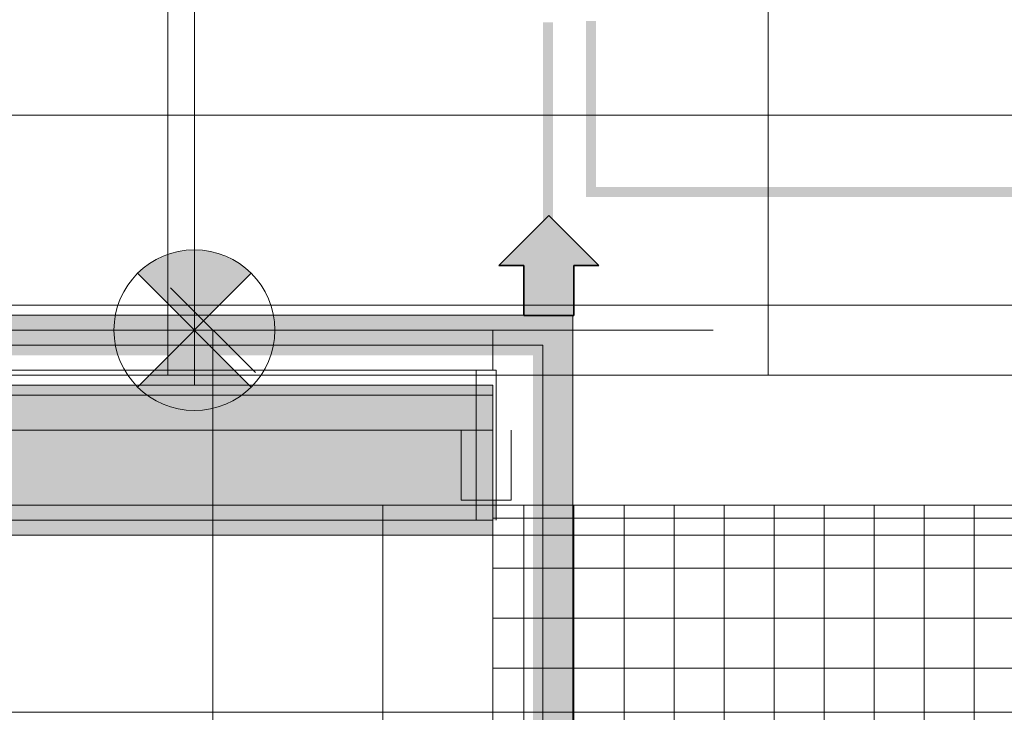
# Model space of a CAD drawing. Extents: x -420 to 300, y 62 to 1112.
# Tile 156 of 256: x -71 to -51, y 373 to 386. Entities that reach past the tile are written whole.
import ezdxf
from ezdxf.lldxf.tags import DXFTag

# ---------------------------------------------------------------- set-up
doc = ezdxf.new("R2010")
doc.units = 0
doc.layers.get('0').update_dxf_attribs({"lineweight": 13})
for name, color, linetype, lineweight, true_color in [('00_ E_ST_Handlaufleuchte', 7, 'Continuous', 13, 0xb2b200), ('00_E_ST_Handlaufleuchte_Bem', 7, 'Continuous', 5, 0x7d7d00), ('00_E_ST_Handlaufleuchte_Kabel', 3, 'Continuous', 18, 0x00ff00), ('00_E_ST_Handlaufleuchte_Übergabepunkte unter Terrassenplatte', 3, 'Continuous', 35, 0x00ff00), ('00_E_ST_Handlaufleuchte–Handlauf-Position', 7, 'Continuous', 5, 0x0000b2), ('30 -33 Aussenwände- 7 Fassade_ Elemente', 7, 'Continuous', 9, 0x00aacc), ('30 -34 Innenwände- 6 Elemente', 7, 'Continuous', 9, 0xff6633), ('30 -36 Dächer- 3 Dachbeläge', 7, 'Continuous', 15, 0x9999ff), ('30 -36 Dächer- 4 Dachbekleidungen', 7, 'Continuous', 9, 0xccccff), ('60- 61 allgemeine Ausstattung- 4 Terrassen', 9, 'Continuous', 9, 0x808080)]:
    doc.layers.add(name, color=color, linetype=linetype, lineweight=lineweight, true_color=true_color)
doc.layers.add('70 -71 Achsen- 1 Gebäudeachsen', color=7, linetype='STRICHPUNKT2-A06CPUWML0', lineweight=18)
tags = doc.linetypes.add('STRICHPUNKT2-A06CPUWML0', pattern=[12.7, 6.35, -3.175, 0, -3.175]).pattern_tags.tags
tags[10:11] = [DXFTag(74, 4), DXFTag(75, 0), DXFTag(340, '0'), DXFTag(46, 0.0), DXFTag(50, 0.0), DXFTag(44, 0.0), DXFTag(45, 0.0)]
tags[8:9] = [DXFTag(74, 4), DXFTag(75, 0), DXFTag(340, '0'), DXFTag(46, 0.0), DXFTag(50, 0.0), DXFTag(44, 0.0), DXFTag(45, 0.0)]
tags[6:7] = [DXFTag(74, 4), DXFTag(75, 0), DXFTag(340, '0'), DXFTag(46, 0.0), DXFTag(50, 0.0), DXFTag(44, 0.0), DXFTag(45, 0.0)]
tags[4:5] = [DXFTag(74, 4), DXFTag(75, 0), DXFTag(340, '0'), DXFTag(46, 0.0), DXFTag(50, 0.0), DXFTag(44, 0.0), DXFTag(45, 0.0)]

# ---------------------------------------------------------------- blocks, each defined once
blk = doc.blocks.new('Referenz-A06CPUWNL0', base_point=(-395.238, 76.953))
at = {"layer": '30 -33 Aussenwände- 7 Fassade_ Elemente', "color": 0, "linetype": 'Continuous', "ltscale": 0.13}
for p, q in [((-6.098, 376.653), (-310.098, 376.653)), ((-6.098, 376.653), (-148.898, 376.653)), ((-6.698, 376.053), (-148.898, 376.053)), ((-148.898, 372.513), (-10.238, 372.513)), ((-148.898, 372.513), (-10.238, 372.513))]:
    blk.add_line(p, q, dxfattribs=at)
at = {"layer": '30 -34 Innenwände- 6 Elemente', "color": 0, "linetype": 'Continuous', "ltscale": 0.13}
for p, q in [((-59.898, 380.453), (-306.298, 380.453)), ((-59.898, 260.853), (-59.898, 380.453)), ((-306.898, 379.853), (-60.498, 379.853)), ((-60.498, 379.853), (-60.498, 261.453)), ((-61.498, 378.853), (-307.898, 378.853)), ((-61.498, 262.453), (-61.498, 378.853)), ((-310.098, 376.653), (-63.698, 376.653)), ((-63.698, 376.653), (-63.698, 264.653))]:
    blk.add_line(p, q, dxfattribs=at)
at = {"layer": '30 -36 Dächer- 3 Dachbeläge', "color": 0, "linetype": 'Continuous', "ltscale": 0.15}
for p, q in [((-61.498, 379.053), (-307.698, 379.053)), ((-61.498, 376.053), (-61.498, 379.053)), ((-310.698, 376.053), (-61.498, 376.053))]:
    blk.add_line(p, q, dxfattribs=at)
at = {"layer": '30 -36 Dächer- 3 Dachbeläge', "color": 0, "lineweight": 9}
for p, q in [((-61.431, 376.753), (-61.831, 376.753)), ((-61.831, 376.753), (-61.831, 376.353)), ((-61.431, 376.353), (-61.431, 376.753))]:
    blk.add_line(p, q, dxfattribs=at)
at = {"layer": '30 -36 Dächer- 3 Dachbeläge', "color": 0, "lineweight": 0}
for points in [[(-307.698, 376.053), (-307.698, 379.053), (-61.498, 376.053)], [(-61.498, 376.053), (-307.698, 379.053), (-61.498, 379.053)], [(-61.831, 376.753), (-61.431, 376.753), (-61.831, 376.353)], [(-61.831, 376.353), (-61.431, 376.753), (-61.431, 376.353)]]:
    blk.add_solid(points, dxfattribs=at)
at = {"layer": '30 -36 Dächer- 4 Dachbekleidungen', "color": 0, "linetype": 'Continuous', "ltscale": 0.13}
for p, q in [((-61.498, 380.153), (-306.598, 380.153)), ((-61.498, 379.353), (-61.498, 380.153)), ((-307.398, 379.353), (-61.498, 379.353)), ((-61.431, 379.353), (-61.831, 379.353)), ((-61.831, 379.353), (-61.831, 378.153)), ((-61.431, 378.153), (-61.431, 379.353)), ((-61.498, 378.153), (-308.598, 378.153)), ((-62.131, 378.153), (-62.131, 376.753)), ((-61.831, 376.753), (-61.831, 378.153)), ((-61.498, 376.353), (-61.498, 378.153)), ((-61.431, 378.153), (-61.431, 376.753)), ((-61.131, 378.153), (-61.131, 376.753)), ((-62.131, 376.753), (-61.831, 376.753)), ((-61.431, 376.753), (-61.831, 376.753)), ((-61.131, 376.753), (-61.431, 376.753)), ((-310.398, 376.353), (-61.498, 376.353))]:
    blk.add_line(p, q, dxfattribs=at)
at = {"layer": '60- 61 allgemeine Ausstattung- 4 Terrassen', "color": 0}
for p, q in [((-67.998, 379.253), (-67.998, 766.053)), ((-55.998, 379.253), (-55.998, 766.053)), ((-307.498, 380.653), (3.502, 380.653)), ((3.502, 379.253), (-307.498, 379.253)), ((-12.438, 376.653), (-61.498, 376.653)), ((-61.498, 376.653), (-61.498, 262.453)), ((-12.438, 376.653), (-61.498, 376.653)), ((-61.498, 376.653), (-61.498, 261.653)), ((-60.878, 222.453), (-60.878, 376.653)), ((-60.878, 222.453), (-60.878, 376.653)), ((-59.878, 222.453), (-59.878, 376.653)), ((-59.878, 222.453), (-59.878, 376.653)), ((-58.878, 222.453), (-58.878, 376.653)), ((-58.878, 222.453), (-58.878, 376.653)), ((-57.878, 222.453), (-57.878, 376.653)), ((-57.878, 222.453), (-57.878, 376.653)), ((-56.878, 222.453), (-56.878, 376.653)), ((-56.878, 222.453), (-56.878, 376.653)), ((-55.878, 222.453), (-55.878, 376.653)), ((-55.878, 222.453), (-55.878, 376.653)), ((-54.878, 222.453), (-54.878, 376.653)), ((-54.878, 222.453), (-54.878, 376.653)), ((-53.878, 222.453), (-53.878, 376.653)), ((-53.878, 222.453), (-53.878, 376.653)), ((-52.878, 222.453), (-52.878, 376.653)), ((-52.878, 222.453), (-52.878, 376.653)), ((-51.878, 222.453), (-51.878, 376.653)), ((-51.878, 222.453), (-51.878, 376.653)), ((-61.498, 376.394), (-12.438, 376.394)), ((-61.498, 376.394), (-12.438, 376.394)), ((-61.498, 375.394), (-12.438, 375.394)), ((-61.498, 375.394), (-12.438, 375.394)), ((-61.498, 374.394), (-12.438, 374.394)), ((-61.498, 374.394), (-12.438, 374.394)), ((-61.498, 373.394), (-12.438, 373.394)), ((-61.498, 373.394), (-12.438, 373.394))]:
    blk.add_line(p, q, dxfattribs=at)
at = {"layer": '70 -71 Achsen- 1 Gebäudeachsen', "color": 0, "linetype": 'STRICHPUNKT2-A06CPUWML0', "ltscale": 0.18}
blk.add_line((-387.238, 384.453), (76.501, 384.453), dxfattribs=at)
blk = doc.blocks.new('Blockreferenz-A06CPUXDL0', base_point=(-69.076, 378.545))
at = {"lineweight": -2}
for points in [[(-67.468, 380.153), (-68.605, 381.291), (-68.272, 381.546), (-67.884, 381.707), (-67.468, 381.762), (-67.051, 381.707), (-66.664, 381.546), (-66.331, 381.291)], [(-68.605, 379.016), (-67.468, 380.153), (-66.331, 379.016), (-66.664, 378.761), (-67.051, 378.6), (-67.468, 378.545), (-67.884, 378.6), (-68.272, 378.761)]]:
    blk.add_hatch(color=0, dxfattribs=at).paths.add_polyline_path(points)
at = {"color": 0, "lineweight": -2}
for p, q in [((-66.331, 379.016), (-68.605, 381.291)), ((-68.605, 379.016), (-66.331, 381.291))]:
    blk.add_line(p, q, dxfattribs=at)
blk.add_circle((-67.468, 380.153), 1.608, dxfattribs=at)
blk = doc.blocks.new('Maß-A06CPUYRL0', base_point=(-70.779, 338.205))
at = {"color": 0, "linetype": 'ByBlock', "lineweight": -2, "ltscale": 0.13}
for p, q in [((-67.946, 381.002), (-66.249, 379.305)), ((-69.098, 380.153), (-57.098, 380.153)), ((-67.098, 339.053), (-67.098, 380.153))]:
    blk.add_line(p, q, dxfattribs=at)
blk = doc.blocks.new('Maß-A06CPUYVL0', base_point=(-68.316, 379.053))
at = {"color": 0, "linetype": 'ByBlock', "lineweight": -2, "ltscale": 0.13}
blk.add_line((-67.468, 391.053), (-67.468, 379.053), dxfattribs=at)
blk = doc.blocks.new('Maß-A06CPUYXL0', base_point=(-123.652, 379.053))
at = {"color": 0, "linetype": 'ByBlock', "lineweight": -2, "ltscale": 0.13}
blk.add_line((-67.468, 391.053), (-67.468, 379.053), dxfattribs=at)
blk = doc.blocks.new('Polygon-A06CPUZPL0', base_point=(-307.098, 260.853))
at = {"linetype": 'ByBlock', "lineweight": -2, "ltscale": 0.13}
blk.add_hatch(color=0, dxfattribs=at).paths.add_polyline_path([(-59.898, 260.853), (-232.898, 260.853), (-232.898, 261.653), (-60.698, 261.653), (-60.698, 379.653), (-307.098, 379.653), (-307.098, 763.751), (-306.298, 763.751), (-306.298, 380.453), (-59.898, 380.453)])
blk = doc.blocks.new('Polygon-A06CPV01L0', base_point=(-60.698, 379.653))
at = {"color": 0, "linetype": 'ByBlock', "lineweight": -2, "ltscale": 0.13}
blk.add_solid([(-59.898, 379.653), (-60.698, 379.653), (-59.898, 380.453), (-60.698, 380.453)], dxfattribs=at)
blk = doc.blocks.new('Polylinie-A06CPV55L0', base_point=(-59.64, 248.253))
at = {"color": 0, "linetype": 'ByBlock', "lineweight": -2, "ltscale": 0.18}
for points in [[(-59.44, 383.016), (-59.64, 382.816), (-59.44, 386.332), (-59.64, 386.332)], [(-1.873, 383.016), (-2.073, 382.816), (-59.44, 383.016), (-59.64, 382.816)]]:
    blk.add_solid(points, dxfattribs=at)
blk = doc.blocks.new('Pfeil-A06CPV65L0', base_point=(-61.384, 380.443))
at = {"linetype": 'ByBlock', "lineweight": -2, "ltscale": 0.35}
blk.add_hatch(color=0, dxfattribs=at).paths.add_polyline_path([(-59.884, 380.443), (-60.884, 380.443), (-60.884, 381.443), (-61.384, 381.443), (-60.384, 382.443), (-59.384, 381.443), (-59.884, 381.443)])
at = {"color": 0, "linetype": 'ByBlock', "lineweight": -2, "ltscale": 0.35}
for p, q in [((-61.384, 381.443), (-60.384, 382.443)), ((-60.384, 382.443), (-59.384, 381.443)), ((-60.884, 381.443), (-61.384, 381.443)), ((-60.884, 380.443), (-60.884, 381.443)), ((-59.384, 381.443), (-59.884, 381.443)), ((-59.884, 381.443), (-59.884, 380.443)), ((-59.884, 380.443), (-60.884, 380.443))]:
    blk.add_line(p, q, dxfattribs=at)
blk = doc.blocks.new('Polylinie-A06CPV69L0', base_point=(-278.803, 380.053))
at = {"color": 0, "linetype": 'ByBlock', "lineweight": -2, "ltscale": 0.18}
for points in [[(-60.301, 380.053), (-60.501, 380.253), (-60.301, 386.307), (-60.501, 386.307)], [(-278.803, 380.053), (-278.803, 380.253), (-60.301, 380.053), (-60.501, 380.253)]]:
    blk.add_solid(points, dxfattribs=at)

msp = doc.modelspace()

# ---------------------------------------------------------------- block references
at = {"color": 8, "lineweight": 13, "ltscale": 0.13, "true_color": 0x808080}
msp.add_blockref('Referenz-A06CPUWNL0', (-395.238, 76.953), dxfattribs=at)
at = {"layer": '00_ E_ST_Handlaufleuchte', "ltscale": 0.13}
msp.add_blockref('Blockreferenz-A06CPUXDL0', (-69.076, 378.545), dxfattribs=at)
at = {"layer": '00_E_ST_Handlaufleuchte_Bem', "ltscale": 0.13}
for name, p in [('Maß-A06CPUYXL0', (-123.652, 379.053)), ('Maß-A06CPUYVL0', (-68.316, 379.053)), ('Maß-A06CPUYRL0', (-70.779, 338.205))]:
    msp.add_blockref(name, p, dxfattribs=at)
at = {"layer": '00_E_ST_Handlaufleuchte_Kabel', "ltscale": 0.18}
for name, p in [('Polylinie-A06CPV69L0', (-278.803, 380.053)), ('Polylinie-A06CPV55L0', (-59.64, 248.253))]:
    msp.add_blockref(name, p, dxfattribs=at)
at = {"layer": '00_E_ST_Handlaufleuchte_Übergabepunkte unter Terrassenplatte', "ltscale": 0.35}
msp.add_blockref('Pfeil-A06CPV65L0', (-61.384, 380.443), dxfattribs=at)
at = {"layer": '00_E_ST_Handlaufleuchte–Handlauf-Position', "ltscale": 0.13}
for name, p in [('Polygon-A06CPUZPL0', (-307.098, 260.853)), ('Polygon-A06CPV01L0', (-60.698, 379.653))]:
    msp.add_blockref(name, p, dxfattribs=at)

doc.saveas('drawing.dxf')
